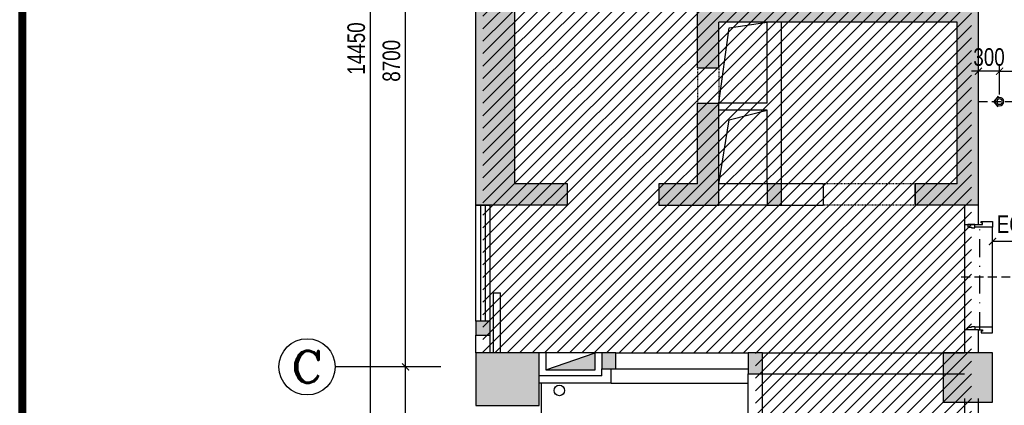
# Model space of a CAD drawing. Header units: millimetres. Extents: x -539149 to -534375, y 505028 to 505469.
# Tile 68 of 135: x -536157 to -536017, y 505242 to 505297. Entities that reach past the tile are written whole.
import ezdxf
from ezdxf.enums import TextEntityAlignment as Align

# ---------------------------------------------------------------- set-up
doc = ezdxf.new("R2010")
doc.units = ezdxf.units.MM
doc.header["$LTSCALE"] = 10
for name, pattern in [('DASH', [0.35, 0.25, -0.1]), ('DASHDOTX2', [50.8, 25.4, -12.7, 0, -12.7]), ('DASHED', [19.05, 12.7, -6.35])]:
    doc.linetypes.add(name, pattern=pattern)
doc.layers.get('Defpoints').update_dxf_attribs({"color": 8})
for name, color, linetype in [('-消火栓', 242, 'Continuous'), ('01-井道标注', 3, 'Continuous'), ('A-建筑-原墙体', 2, 'Continuous'), ('A-建筑-柱子、剪力墙', 251, 'Continuous'), ('A-建筑-窗户', 4, 'Continuous'), ('A-建筑-轴号', 3, 'Continuous'), ('A2图框$0$E-图框', 100, 'Continuous'), ('AXIS_TEXT', 50, 'Continuous'), ('B-平面-到顶家具H', 30, 'Continuous'), ('B-平面-完成面造型线', 6, 'Continuous'), ('B-平面-尺寸', 8, 'Continuous'), ('C-顶棚-灯具', 4, 'Continuous'), ('C-顶棚-灯具尺寸', 4, 'Continuous'), ('C-顶棚-造型线', 30, 'Continuous'), ('E-填充', 251, 'Continuous'), ('Q-立面-填充', 251, 'Continuous'), ('WINDOW', 12, 'Continuous'), ('wm', 7, 'Continuous')]:
    doc.layers.add(name, color=color, linetype=linetype)
doc.styles.add('_TCH_AXIS', font='COMPLEX', dxfattribs={"bigfont": 'GBCBIG'})
doc.styles.add('CCD_DIM', font='txt', dxfattribs={"width": 0.8})
doc.styles.add('COMPLEX', font='COMPLEX')
doc.dimstyles.new('1-1', dxfattribs={"dimscale": 0, "dimtxt": 2.5, "dimasz": 1, "dimexe": 1, "dimexo": 1, "dimgap": 0.75, "dimtad": 1, "dimdec": 0, "dimrnd": 0.005, "dimzin": 0, "dimdsep": 46, "dimtxsty": 'CCD_DIM', "dimblk": 'ARCHTICK', "dimcen": 0.13, "dimclrd": 44, "dimclre": 44, "dimclrt": 50, "dimadec": 0, "dimazin": 0, "dimtfac": 1, "dimtdec": 0, "dimtix": 1, "dimtmove": 2, "dimatfit": 3, "dimldrblk": 'HBA_Leader_Dot', "dimfxl": 5, "dimfxlon": 1, "dimtvp": 1, "dimtolj": 1, "dimtzin": 0, "dimarcsym": 0})

# ---------------------------------------------------------------- blocks, each defined once
blk = doc.blocks.new('$TwtSys$00000434')
for p, q in [((-0.5, 0.5), (-0.5, -0.5)), ((-0.5, -0.5), (0.5, 0.5)), ((0.5, 0.5), (-0.5, 0.5)), ((0.5, -0.5), (0.5, 0.5)), ((-0.5, -0.5), (0.5, -0.5))]:
    blk.add_line(p, q)
blk.add_solid([(0.5, -0.5), (0.5, 0.5), (-0.5, -0.5)])
blk = doc.blocks.new('_ArchTick')
at = {"color": 0, "linetype": 'ByBlock', "const_width": 0.15}
blk.add_lwpolyline([(-0.5, -0.5), (0.5, 0.5)], dxfattribs=at)
blk = doc.blocks.new('HBA_Leader_Dot')
at = {"color": 0, "linetype": 'ByBlock'}
blk.add_line((-5, 0), (-10, 0), dxfattribs=at)
at = {"color": 0, "linetype": 'ByBlock', "const_width": 5}
blk.add_lwpolyline([(-2.5, 0, 1), (2.5, 0, 1)], format="xyb", close=True, dxfattribs=at)
blk = doc.blocks.new('_AXISO')
blk.add_circle((0, 0), 0.5)
at = {"layer": 'AXIS_TEXT', "style": 'COMPLEX', "width": 1.041667}
blk.add_attdef('A', text='', height=0.56, dxfattribs=at).set_placement((-0.25, -0.28), (0.25, -0.28), align=Align.FIT)
blk = doc.blocks.new('_FZH')
at = {"layer": 'A-建筑-原墙体'}
blk.add_lwpolyline([(-0.5, -0.5), (0.5, -0.5), (0.5, 0.5), (-0.5, 0.5)], close=True, dxfattribs=at)
at = {"layer": 'A-建筑-柱子、剪力墙'}
blk.add_solid([(-0.5, -0.5), (0.5, -0.5), (-0.5, 0.5), (0.5, 0.5)], dxfattribs=at)
blk = doc.blocks.new('*E412')
at = {"layer": 'B-平面-完成面造型线'}
for points in [[(-100, 1460), (-50, 1460), (-50, 1450), (0, 1450), (0, 1500), (-100, 1500), (-100, 1460)], [(-100, 40), (-50, 40), (-50, 50), (0, 50), (0, 0), (-100, 0), (-100, 40)]]:
    blk.add_lwpolyline(points, dxfattribs=at)
blk = doc.blocks.new('射灯(可调角度）')
h = blk.add_hatch(color=9)
edge = h.paths.add_edge_path()
edge.add_line((17, 44), (17, 59))
edge.add_line((17, 59), (63, 0))
edge.add_line((63, 0), (17, -59))
edge.add_line((17, -59), (17, -44))
edge.add_ellipse((0, 0), major_axis=(-33.5, 33.5), ratio=1, start_angle=156.4449, end_angle=225)
edge.add_ellipse((0, 0), major_axis=(33.5, 33.5), ratio=1, start_angle=315, end_angle=383.5551)
for p, q in [((17, 44), (17, 59)), ((17, 59), (63, 0)), ((17, -59), (63, 0))]:
    blk.add_line(p, q)
blk.add_circle((0, 0), 47.4)
at = {"color": 8}
blk.add_circle((0, 0), 30, dxfattribs=at)
blk = doc.blocks.new('*D259')
at = {"layer": 'C-顶棚-灯具尺寸', "color": 44, "lineweight": -2, "ltscale": 0.01, "transparency": 16777216}
for p, q in [((-536020.77, 505286.4), (-536020.77, 505290.72)), ((-536017.77, 505286.4), (-536017.77, 505290.72)), ((-536020.77, 505289.72), (-536021.77, 505289.72)), ((-536017.77, 505289.72), (-536020.77, 505289.72)), ((-536017.77, 505289.72), (-536016.77, 505289.72))]:
    blk.add_line(p, q, dxfattribs=at)
at = {"layer": 'Defpoints', "color": 0, "ltscale": 0.01, "transparency": 16777216}
for p in [(-536020.77, 505289.72), (-536020.77, 505285.4), (-536017.77, 505285.4)]:
    blk.add_point(p, dxfattribs=at)
at = {"layer": 'C-顶棚-灯具尺寸', "color": 44, "lineweight": -2, "ltscale": 0.01, "transparency": 16777216}
blk.add_blockref('_ArchTick', (-536020.77, 505289.72), dxfattribs=at)
at = {"layer": 'C-顶棚-灯具尺寸', "color": 44, "lineweight": -2, "ltscale": 0.01, "transparency": 16777216, "rotation": 180}
blk.add_blockref('_ArchTick', (-536017.77, 505289.72), dxfattribs=at)
at = {"layer": 'C-顶棚-灯具尺寸', "color": 50, "ltscale": 0.01, "transparency": 16777216, "insert": (-536019.27, 505291.72), "char_height": 2.5, "attachment_point": 5, "style": 'CCD_DIM'}
blk.add_mtext('\\A1;300', dxfattribs=at)
blk = doc.blocks.new('*D264')
at = {"layer": 'C-顶棚-灯具尺寸', "color": 44, "lineweight": -2, "ltscale": 0.01, "transparency": 16777216}
for p, q in [((-536017.77, 505286.4), (-536017.77, 505290.72)), ((-535997.37, 505286.4), (-535997.37, 505290.72)), ((-536017.77, 505289.72), (-535997.37, 505289.72))]:
    blk.add_line(p, q, dxfattribs=at)
at = {"layer": 'Defpoints', "color": 0, "ltscale": 0.01, "transparency": 16777216}
for p in [(-535997.37, 505289.72), (-536017.77, 505285.4), (-535997.37, 505285.4)]:
    blk.add_point(p, dxfattribs=at)
at = {"layer": 'C-顶棚-灯具尺寸', "color": 44, "lineweight": -2, "ltscale": 0.01, "transparency": 16777216, "rotation": 180}
blk.add_blockref('_ArchTick', (-536017.77, 505289.72), dxfattribs=at)
at = {"layer": 'C-顶棚-灯具尺寸', "color": 44, "lineweight": -2, "ltscale": 0.01, "transparency": 16777216}
blk.add_blockref('_ArchTick', (-535997.37, 505289.72), dxfattribs=at)
at = {"layer": 'C-顶棚-灯具尺寸', "color": 50, "ltscale": 0.01, "transparency": 16777216, "insert": (-536007.57, 505291.72), "char_height": 2.5, "attachment_point": 5, "style": 'CCD_DIM'}
blk.add_mtext('\\A1;2040', dxfattribs=at)
blk = doc.blocks.new('*D387')
at = {"layer": 'C-顶棚-灯具尺寸', "color": 44, "lineweight": -2, "ltscale": 0.01, "transparency": 16777216}
for p, q in [((-536018.77, 505261.45), (-536018.77, 505266.51)), ((-536013.7, 505265.51), (-536018.77, 505265.51)), ((-536013.7, 505261.45), (-536013.7, 505266.51))]:
    blk.add_line(p, q, dxfattribs=at)
at = {"layer": 'Defpoints', "color": 0, "ltscale": 0.01, "transparency": 16777216}
for p in [(-536018.77, 505265.51), (-536018.77, 505260.45), (-536013.7, 505260.45)]:
    blk.add_point(p, dxfattribs=at)
at = {"layer": 'C-顶棚-灯具尺寸', "color": 44, "lineweight": -2, "ltscale": 0.01, "transparency": 16777216, "rotation": 180}
blk.add_blockref('_ArchTick', (-536018.77, 505265.51), dxfattribs=at)
at = {"layer": 'C-顶棚-灯具尺寸', "color": 44, "lineweight": -2, "ltscale": 0.01, "transparency": 16777216}
blk.add_blockref('_ArchTick', (-536013.7, 505265.51), dxfattribs=at)
at = {"layer": 'C-顶棚-灯具尺寸', "color": 50, "ltscale": 0.01, "transparency": 16777216, "insert": (-536016.24, 505267.65), "char_height": 2.5, "attachment_point": 5, "style": 'CCD_DIM'}
blk.add_mtext('\\A1;EQ', dxfattribs=at)
blk = doc.blocks.new('A2图框')
at = {"layer": 'A2图框$0$E-图框', "color": 4, "const_width": 1.13}
blk.add_lwpolyline([(-363.4, 295.3), (209.38, 295.3), (209.38, -104.9), (-363.4, -104.9)], close=True, dxfattribs=at)

msp = doc.modelspace()

# ---------------------------------------------------------------- hatches: boundary and pattern name
at = {"layer": 'E-填充', "ltscale": 0.01}
for points in [[(-536086.673, 505332.099), (-536060.673, 505332.099), (-536060.673, 505308.399), (-536060.673, 505290.199), (-536057.673, 505290.199), (-536057.673, 505296.699), (-536049.773, 505296.699), (-536023.773, 505296.699), (-536023.773, 505273.699), (-536029.773, 505273.699), (-536029.773, 505270.699), (-536020.773, 505270.699), (-536020.773, 505299.699), (-536023.173, 505299.699), (-536023.173, 505299.699), (-536023.773, 505299.699), (-536038.356, 505299.699, -0.0087673), (-536038.391, 505299.699), (-536041.606, 505299.699, -0.0087673), (-536041.641, 505299.699), (-536044.856, 505299.699, -0.0087673), (-536044.891, 505299.699), (-536049.773, 505299.699), (-536057.673, 505299.699), (-536057.673, 505299.699), (-536057.673, 505308.399), (-536057.673, 505337.099), (-536092.173, 505337.099), (-536092.173, 505337.099), (-536092.173, 505270.699), (-536090.173, 505270.699), (-536079.173, 505270.699), (-536079.173, 505273.699), (-536086.673, 505273.699)], [(-536060.673, 505273.699), (-536057.673, 505270.699), (-536057.673, 505285.199), (-536060.673, 505285.199)], [(-536060.673, 505273.699), (-536066.173, 505273.699), (-536066.173, 505270.699), (-536057.673, 505270.699)], [(-536050.773, 505273.699), (-536050.773, 505270.699), (-536048.773, 505270.699), (-536048.773, 505273.699)], [(-536092.173, 505254.199), (-536092.173, 505252.199), (-536090.173, 505252.199), (-536090.173, 505254.199)], [(-536074.273, 505249.699), (-536074.273, 505247.399), (-536072.273, 505247.399), (-536072.273, 505249.699)], [(-536053.473, 505249.699), (-536053.473, 505246.699), (-536051.473, 505246.699), (-536051.473, 505249.699)]]:
    msp.add_hatch(color=256, dxfattribs=at).paths.add_polyline_path(points)
at = {"layer": 'Q-立面-填充', "ltscale": 0.005}
h = msp.add_hatch(dxfattribs=at)
h.set_pattern_fill('ANSI31', color=256, scale=1000, style=0)
h.set_pattern_definition([(45, (-536091.1732, 505189.6987), (-0.883883, 0.883883), [])])
h.paths.add_polyline_path([(-536028.573, 505189.699), (-536021.773, 505189.699), (-536021.773, 505307.899), (-536058.673, 505307.899), (-536058.673, 505336.099), (-536091.173, 505336.099), (-536091.173, 505249.699), (-536052.473, 505249.699), (-536052.473, 505210.399), (-536028.573, 505210.399)])

# ---------------------------------------------------------------- linework, layer by layer
at = {"linetype": 'DASH', "ltscale": 0.01}
for p, q in [((-536029.773, 505273.699, 0.069), (-536042.773, 505273.699, 0.069)), ((-536029.773, 505270.699, 0.069), (-536042.773, 505270.699, 0.069))]:
    msp.add_line(p, q, dxfattribs=at)
at = {"ltscale": 0.01}
for p, q in [((-536092.173, 505270.699, 0.069), (-536090.173, 505270.699, 0.069)), ((-536090.173, 505254.199, 0.069), (-536092.173, 505254.199, 0.069))]:
    msp.add_line(p, q, dxfattribs=at)
at = {"layer": '01-井道标注', "ltscale": 0.01, "elevation": 0.069}
for points in [[(-536057.674, 505285.199), (-536056.187, 505295.906), (-536050.773, 505296.699)], [(-536057.674, 505273.699), (-536056.187, 505282.824), (-536050.773, 505284.199)]]:
    msp.add_lwpolyline(points, dxfattribs=at)
at = {"layer": 'A-建筑-原墙体', "ltscale": 0.01}
for p, q in [((-536092.173, 505270.699, 0.069), (-536092.173, 505337.099, 0.069)), ((-536086.673, 505332.099, 0.069), (-536086.673, 505273.699, 0.069)), ((-536060.673, 505290.199, 0.069), (-536060.673, 505308.399, 0.069)), ((-536020.773, 505270.699, 0.069), (-536020.773, 505299.699, 0.069)), ((-536057.673, 505290.199, 0.069), (-536057.673, 505296.699, 0.069)), ((-536049.773, 505296.699, 0.069), (-536057.673, 505296.699, 0.069)), ((-536050.773, 505285.199, 0.069), (-536050.773, 505296.699, 0.069)), ((-536023.773, 505296.699, 0.069), (-536049.773, 505296.699, 0.069)), ((-536048.773, 505284.199, 0.069), (-536048.773, 505296.699, 0.069)), ((-536023.773, 505273.699, 0.069), (-536023.773, 505296.699, 0.069)), ((-536060.673, 505290.199, 0.069), (-536057.673, 505290.199, 0.069)), ((-536060.673, 505273.699, 0.069), (-536060.673, 505285.199, 0.069)), ((-536060.673, 505285.199, 0.069), (-536057.673, 505285.199, 0.069)), ((-536050.773, 505285.199, 0.069), (-536057.673, 505285.199, 0.069)), ((-536057.673, 505270.699, 0.069), (-536057.673, 505285.199, 0.069)), ((-536050.773, 505284.199, 0.069), (-536057.673, 505284.199, 0.069)), ((-536050.773, 505273.699, 0.069), (-536050.773, 505284.199, 0.069)), ((-536048.773, 505273.699, 0.069), (-536048.773, 505284.199, 0.069)), ((-536079.173, 505273.699, 0.069), (-536086.673, 505273.699, 0.069)), ((-536079.173, 505270.699, 0.069), (-536079.173, 505273.699, 0.069)), ((-536060.673, 505273.699, 0.069), (-536066.173, 505273.699, 0.069)), ((-536066.173, 505273.699, 0.069), (-536066.173, 505270.699, 0.069)), ((-536050.773, 505273.699, 0.069), (-536057.673, 505273.699, 0.069)), ((-536050.773, 505273.699, 0.069), (-536050.773, 505270.699, 0.069)), ((-536048.773, 505273.699, 0.069), (-536050.773, 505273.699, 0.069)), ((-536042.773, 505273.699, 0.069), (-536048.773, 505273.699, 0.069)), ((-536048.773, 505270.699, 0.069), (-536048.773, 505273.699, 0.069)), ((-536042.773, 505270.699, 0.069), (-536042.773, 505273.699, 0.069)), ((-536023.773, 505273.699, 0.069), (-536029.773, 505273.699, 0.069)), ((-536029.773, 505270.699, 0.069), (-536029.773, 505273.699, 0.069)), ((-536029.773, 505273.699, 0.069), (-536029.773, 505270.699, 0.069)), ((-536079.173, 505270.699, 0.069), (-536092.173, 505270.699, 0.069)), ((-536090.173, 505270.699, 0.069), (-536092.173, 505270.699, 0.069)), ((-536066.173, 505270.699, 0.069), (-536057.673, 505270.699, 0.069)), ((-536050.773, 505270.699, 0.069), (-536057.673, 505270.699, 0.069)), ((-536050.773, 505270.699, 0.069), (-536048.773, 505270.699, 0.069)), ((-536048.773, 505270.699, 0.069), (-536042.773, 505270.699, 0.069)), ((-536020.773, 505270.699, 0.069), (-536029.773, 505270.699, 0.069)), ((-536022.773, 505270.699, 0.069), (-536022.773, 505267.949, 0.069)), ((-536020.773, 505270.699, 0.069), (-536022.773, 505270.699, 0.069)), ((-536020.773, 505267.949, 0.069), (-536020.773, 505270.699, 0.069)), ((-536022.773, 505267.949, 0.069), (-536020.773, 505267.949, 0.069)), ((-536089.673, 505249.699, 0.069), (-536089.673, 505258.199, 0.069)), ((-536089.673, 505258.199, 0.069), (-536088.673, 505258.199, 0.069)), ((-536088.673, 505249.699, 0.069), (-536088.673, 505258.199, 0.069)), ((-536092.173, 505254.199, 0.069), (-536092.173, 505252.199, 0.069)), ((-536090.173, 505254.199, 0.069), (-536092.173, 505254.199, 0.069)), ((-536090.173, 505252.199, 0.069), (-536090.173, 505254.199, 0.069)), ((-536020.773, 505252.949, 0.069), (-536022.773, 505252.949, 0.069)), ((-536022.773, 505252.949, 0.069), (-536022.773, 505249.699, 0.069)), ((-536020.773, 505249.699, 0.069), (-536020.773, 505252.949, 0.069)), ((-536092.173, 505249.699, 0.069), (-536092.173, 505252.199, 0.069)), ((-536092.173, 505252.199, 0.069), (-536090.173, 505252.199, 0.069)), ((-536090.173, 505249.699, 0.069), (-536090.173, 505252.199, 0.069)), ((-536074.273, 505249.699, 0.069), (-536074.273, 505247.399, 0.069)), ((-536072.273, 505249.699, 0.069), (-536074.273, 505249.699, 0.069)), ((-536072.273, 505249.699, 0.069), (-536053.473, 505249.699, 0.069)), ((-536072.273, 505247.399, 0.069), (-536072.273, 505249.699, 0.069)), ((-536053.473, 505249.699, 0.069), (-536053.473, 505246.699, 0.069)), ((-536051.473, 505249.699, 0.069), (-536053.473, 505249.699, 0.069)), ((-536051.473, 505249.699, 0.069), (-536022.773, 505249.699, 0.069)), ((-536051.473, 505246.699, 0.069), (-536051.473, 505249.699, 0.069)), ((-536074.273, 505246.399, 0.069), (-536074.273, 505247.399, 0.069)), ((-536074.273, 505247.399, 0.069), (-536072.273, 505247.399, 0.069)), ((-536072.973, 505245.399, 0.069), (-536072.973, 505247.399, 0.069)), ((-536072.273, 505247.399, 0.069), (-536053.473, 505247.399, 0.069)), ((-536074.273, 505246.399, 0.069), (-536083.173, 505246.399, 0.069)), ((-536053.473, 505212.399, 0.069), (-536053.473, 505246.699, 0.069)), ((-536053.473, 505246.699, 0.069), (-536051.473, 505246.699, 0.069)), ((-536051.473, 505246.699, 0.069), (-536022.773, 505246.699, 0.069)), ((-536051.473, 505212.399, 0.069), (-536051.473, 505246.699, 0.069)), ((-536072.973, 505245.399, 0.069), (-536083.173, 505245.399, 0.069)), ((-536022.773, 505243.199, 0.069), (-536022.773, 505230.799, 0.069)), ((-536020.773, 505230.799, 0.069), (-536020.773, 505243.199, 0.069))]:
    msp.add_line(p, q, dxfattribs=at)
msp.add_circle((-536080.323, 505244.349, 0.069), 0.75, dxfattribs=at)
at = {"layer": 'A-建筑-窗户', "ltscale": 0.01}
for p, q in [((-536092.173, 505254.199, 0.069), (-536092.173, 505270.699, 0.069)), ((-536091.507, 505270.699, 0.069), (-536091.507, 505254.199, 0.069)), ((-536090.84, 505270.699, 0.069), (-536090.84, 505254.199, 0.069)), ((-536090.173, 505254.199, 0.069), (-536090.173, 505270.699, 0.069))]:
    msp.add_line(p, q, dxfattribs=at)
at = {"layer": 'A-建筑-轴号', "ltscale": 0.01}
msp.add_line((-536097.173, 505247.699, 0.069), (-536112.173, 505247.699, 0.069), dxfattribs=at)
at = {"layer": 'B-平面-到顶家具H', "ltscale": 0.01}
for p, q in [((-536082.873, 505223.699, 0.069), (-536082.873, 505245.399, 0.069)), ((-536072.973, 505245.399, 0.069), (-536053.473, 505245.399, 0.069))]:
    msp.add_line(p, q, dxfattribs=at)
at = {"layer": 'B-平面-完成面造型线', "ltscale": 0.01, "elevation": 0.069}
for points in [[(-536020.773, 505267.949), (-536020.173, 505267.949), (-536020.173, 505268.149), (-536020.373, 505268.149), (-536020.373, 505268.349), (-536018.773, 505268.349), (-536018.773, 505267.549), (-536021.273, 505267.549)], [(-536020.773, 505252.949), (-536020.173, 505252.949), (-536020.173, 505252.749), (-536020.373, 505252.749), (-536020.373, 505252.549), (-536018.773, 505252.549), (-536018.773, 505253.349), (-536021.273, 505253.349)]]:
    msp.add_lwpolyline(points, dxfattribs=at)
at = {"layer": 'C-顶棚-灯具尺寸', "color": 251, "linetype": 'DASHED', "ltscale": 0.01}
for p, q in [((-536020.773, 505285.399, 0.069), (-535869.035, 505285.399, 0.069)), ((-536008.623, 505260.449, 0.069), (-536023.224, 505260.449, 0.069))]:
    msp.add_line(p, q, dxfattribs=at)
at = {"layer": 'C-顶棚-造型线', "ltscale": 0.01}
for p, q in [((-536022.773, 505267.949, 0.069), (-536022.773, 505252.949, 0.069)), ((-536018.773, 505253.349, 0.069), (-536018.773, 505267.549, 0.069))]:
    msp.add_line(p, q, dxfattribs=at)
at = {"layer": 'C-顶棚-造型线', "color": 51, "linetype": 'DASHDOTX2', "ltscale": 0.01}
msp.add_line((-536020.573, 505252.949, 0.069), (-536020.573, 505267.949, 0.069), dxfattribs=at)
at = {"layer": 'WINDOW', "linetype": 'DASH', "ltscale": 0.004}
for p, q in [((-536060.673, 505290.199, 0.069), (-536060.673, 505285.199, 0.069)), ((-536057.674, 505290.199, 0.069), (-536057.674, 505285.199, 0.069))]:
    msp.add_line(p, q, dxfattribs=at)
at = {"layer": 'wm', "ltscale": 0.01}
msp.add_line((-536074.273, 505249.69, 0.069), (-536083.173, 505249.69, 0.069), dxfattribs=at)

# ---------------------------------------------------------------- block references
at = {"layer": '-消火栓', "ltscale": 0.01, "xscale": 7.000000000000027, "yscale": 2.4, "zscale": 7.000000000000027, "rotation": 5.008954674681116e-06}
msp.add_blockref('$TwtSys$00000434', (-536078.723, 505248.49, 0.069), dxfattribs=at)
at = {"ltscale": 0.01, "xscale": 0.01, "yscale": 0.01, "zscale": 0.01}
msp.add_blockref('*E412', (-536021.273, 505252.949, 0.069), dxfattribs=at)
at = {"layer": 'A-建筑-原墙体', "ltscale": 0.01}
for p, xscale, yscale, zscale in [((-536087.673, 505245.949, 0.069), 9, 7.500000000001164, 7.500000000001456), ((-536022.273, 505246.199, 0.069), 7.000000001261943, 6.999966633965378, 6.999966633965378)]:
    msp.add_blockref('_FZH', p, dxfattribs=dict(at, xscale=xscale, yscale=yscale, zscale=zscale))
at = {"layer": 'A-建筑-窗户', "ltscale": 0.5}
msp.add_blockref('A2图框', (-535793.245, 505153.313), dxfattribs=at)
at = {"layer": 'A-建筑-轴号', "ltscale": 0.01}
ref = msp.add_blockref('_AXISO', (-536116.173, 505247.699, 0.069), dxfattribs=dict(at, xscale=8, yscale=8, zscale=8))
ref.add_attrib('A', 'C', dxfattribs={"layer": 'AXIS_TEXT', "height": 4.525, "style": '_TCH_AXIS', "width": 1.4}).set_placement((-536118.436, 505245.436, 0.069), (-536113.91, 505245.436, 0.069), align=Align.FIT)
at = {"layer": 'C-顶棚-灯具', "linetype": 'ByBlock', "ltscale": 0.01, "xscale": -0.0128000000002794, "yscale": 0.0128000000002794, "zscale": 0.0128}
msp.add_blockref('射灯(可调角度）', (-536017.773, 505285.399, 0.069), dxfattribs=at)

# ---------------------------------------------------------------- dimensions: what is measured, and where the dimension line sits
at = {"layer": 'B-平面-尺寸', "ltscale": 0.01}
for p1, p2, distance in [((-536092.173, 505220.699, 0.069), (-536092.173, 505365.199, 0.069), 15), ((-536092.173, 505247.699, 0.069), (-536092.173, 505334.699, 0.069), 10), ((-536092.173, 505220.699, 0.069), (-536092.173, 505247.699, 0.069), 10)]:
    msp.add_aligned_dim(p1=p1, p2=p2, distance=distance, dimstyle='1-1', override={"dimscale": 1, "dimlfac": 100}, dxfattribs=at).render()
at = {"layer": 'C-顶棚-灯具尺寸', "ltscale": 0.01}
for base, p1, p2, picture, middle in [((-536020.773, 505289.725, 0.069), (-536017.773, 505285.399, 0.069), (-536020.773, 505285.399, 0.069), '*D259', (-536019.273, 505291.725, 0.069)), ((-535997.368211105, 505289.724535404, 0.068943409), (-536017.77321112, 505285.398650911, 0.068943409), (-535997.368211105, 505285.398650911, 0.068943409), '*D264', (-536007.570711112, 505291.724535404, 0.068943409))]:
    dim = msp.add_linear_dim(base=base, p1=p1, p2=p2, dimstyle='1-1', override={"dimscale": 1, "dimlfac": 100}, dxfattribs=at)
    dim.commit()
    dim.dimension.update_dxf_attribs({"geometry": picture, "text_midpoint": middle})
dim = msp.add_linear_dim(base=(-536018.773, 505265.512, 0.069), p1=(-536013.698, 505260.449, 0.069), p2=(-536018.773, 505260.449, 0.069), angle=180, text='EQ', dimstyle='1-1', override={"dimscale": 1, "dimlfac": 100}, dxfattribs=at)
dim.commit()
dim.dimension.update_dxf_attribs({"geometry": '*D387', "text_midpoint": (-536016.236, 505267.65, 0.069)})

doc.saveas('drawing.dxf')
